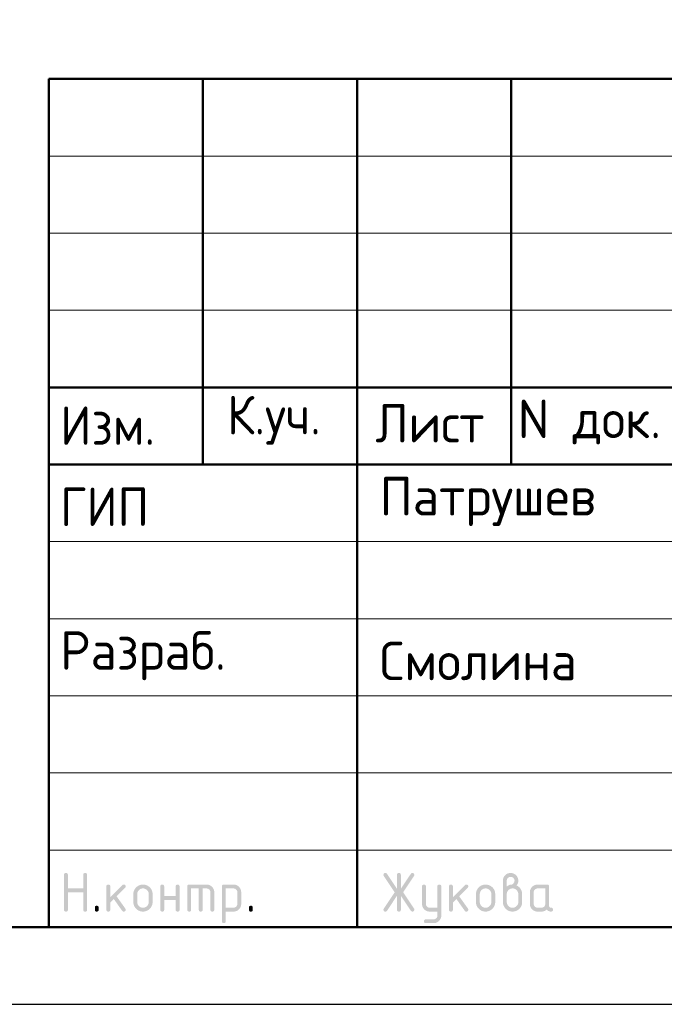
# Model space of a CAD drawing. Header units: millimetres. Extents: x 0 to 50400, y 0 to 35640.
# Tile 5 of 9: x 27374 to 32391, y 0 to 7661. Entities that reach past the tile are written whole.
import ezdxf

# ---------------------------------------------------------------- set-up
doc = ezdxf.new("R2010")
doc.units = ezdxf.units.MM
doc.layers.add('Standard', color=7, linetype='Continuous', lineweight=25)
doc.styles.add('ISOCPEUR', font='txt')

msp = doc.modelspace()

# ---------------------------------------------------------------- hatches: boundary and pattern name
at = {"layer": 'Standard', "linetype": 'Continuous', "lineweight": 25, "transparency": 33554687}
for points in [[(27718.9, 736.5), (27718.9, 1006.5), (27718.9, 1008.4), (27719.1, 1010.1), (27719.4, 1011.7), (27719.8, 1013.1), (27720.3, 1014.5), (27721, 1015.7), (27721.7, 1016.9), (27722.7, 1017.8), (27723.6, 1018.7), (27724.8, 1019.4), (27725.9, 1020.1), (27727.4, 1020.6), (27728.8, 1021.1), (27730.4, 1021.3), (27732, 1021.5), (27733.9, 1021.5), (27735.8, 1021.5), (27737.4, 1021.3), (27739.1, 1021.1), (27740.5, 1020.6), (27741.9, 1020.1), (27743.1, 1019.4), (27744.3, 1018.7), (27745.2, 1017.8), (27746.1, 1016.9), (27746.8, 1015.7), (27747.5, 1014.5), (27748, 1013.1), (27748.5, 1011.7), (27748.7, 1010.1), (27749, 1008.4), (27749, 1006.6), (27749, 901.6), (27868.6, 901.6), (27868.6, 1006.6), (27868.6, 1008.4), (27868.9, 1010.1), (27869.1, 1011.7), (27869.6, 1013.1), (27870, 1014.5), (27870.7, 1015.7), (27871.4, 1016.9), (27872.4, 1017.8), (27873.3, 1018.7), (27874.5, 1019.4), (27875.7, 1020.1), (27877.1, 1020.6), (27878.5, 1021.1), (27880.1, 1021.3), (27881.8, 1021.5), (27883.6, 1021.5), (27885.5, 1021.5), (27887.2, 1021.3), (27888.8, 1021.1), (27890.2, 1020.6), (27891.6, 1020.1), (27892.8, 1019.4), (27894, 1018.7), (27894.9, 1017.8), (27895.9, 1016.9), (27896.6, 1015.7), (27897.3, 1014.5), (27897.7, 1013.1), (27898.2, 1011.7), (27898.4, 1010.1), (27898.7, 1008.4), (27898.7, 1006.5), (27898.7, 736.5), (27898.7, 734.7), (27898.4, 733), (27898.2, 731.4), (27897.7, 730), (27897.3, 728.6), (27896.6, 727.4), (27895.9, 726.2), (27894.9, 725.3), (27894, 724.4), (27892.8, 723.7), (27891.6, 723), (27890.2, 722.5), (27888.8, 722), (27887.2, 721.8), (27885.5, 721.5), (27883.6, 721.5), (27881.8, 721.5), (27880.1, 721.8), (27878.5, 722), (27877.1, 722.5), (27875.7, 723), (27874.5, 723.7), (27873.3, 724.4), (27872.4, 725.3), (27871.4, 726.2), (27870.7, 727.4), (27870, 728.6), (27869.6, 730), (27869.1, 731.4), (27868.9, 733), (27868.6, 734.7), (27868.6, 736.5), (27868.6, 871.5), (27749, 871.5), (27749, 736.5), (27749, 734.7), (27748.7, 733), (27748.5, 731.4), (27748, 730), (27747.5, 728.6), (27746.8, 727.4), (27746.1, 726.2), (27745.2, 725.3), (27744.3, 724.4), (27743.1, 723.7), (27741.9, 723), (27740.5, 722.5), (27739.1, 722), (27737.4, 721.8), (27735.8, 721.5), (27733.9, 721.5), (27732, 721.5), (27730.4, 721.8), (27728.8, 722), (27727.4, 722.5), (27725.9, 723), (27724.8, 723.7), (27723.6, 724.4), (27722.7, 725.3), (27721.7, 726.2), (27721, 727.4), (27720.3, 728.6), (27719.8, 730), (27719.4, 731.4), (27719.1, 733), (27718.9, 734.7)], [(30310.2, 844.4), (30232.8, 728.1), (30231.7, 726.5), (30230.4, 725.2), (30229, 724), (30227.4, 723.2), (30225.8, 722.4), (30224, 721.9), (30222.1, 721.5), (30220, 721.5), (30218.2, 721.5), (30216.6, 721.8), (30215, 722), (30213.6, 722.5), (30212.2, 723), (30211, 723.8), (30209.9, 724.5), (30209, 725.5), (30208, 726.4), (30207.4, 727.7), (30206.7, 728.9), (30206.2, 730.4), (30205.7, 731.8), (30205.5, 733.5), (30205.3, 735.2), (30205.3, 737.2), (30205.3, 739.1), (30205.9, 741.1), (30206.5, 743), (30207.8, 744.9), (30292.1, 871.4), (30207.8, 997.9), (30206.5, 999.9), (30205.9, 1001.8), (30205.3, 1003.8), (30205.3, 1005.9), (30205.3, 1007.8), (30205.5, 1009.5), (30205.7, 1011.3), (30206.2, 1012.7), (30206.7, 1014.2), (30207.4, 1015.4), (30208.1, 1016.6), (30209, 1017.6), (30210, 1018.6), (30211.1, 1019.3), (30212.3, 1020.1), (30213.7, 1020.6), (30215.1, 1021), (30216.8, 1021.3), (30218.4, 1021.5), (30220.3, 1021.5), (30222.3, 1021.5), (30224, 1021.1), (30225.8, 1020.7), (30227.4, 1019.8), (30228.9, 1019), (30230.3, 1017.7), (30231.6, 1016.4), (30232.8, 1014.7), (30310.2, 898.7), (30310.2, 1006.5), (30310.2, 1008.4), (30310.5, 1010.1), (30310.7, 1011.7), (30311.2, 1013.1), (30311.7, 1014.5), (30312.4, 1015.7), (30313.1, 1016.9), (30314, 1017.8), (30314.9, 1018.7), (30316.1, 1019.4), (30317.3, 1020.1), (30318.7, 1020.6), (30320.1, 1021.1), (30321.8, 1021.3), (30323.4, 1021.5), (30325.3, 1021.5), (30327.2, 1021.5), (30328.8, 1021.3), (30330.4, 1021.1), (30331.8, 1020.6), (30333.3, 1020.1), (30334.4, 1019.4), (30335.6, 1018.7), (30336.5, 1017.8), (30337.5, 1016.9), (30338.2, 1015.7), (30338.9, 1014.5), (30339.4, 1013.1), (30339.8, 1011.7), (30340.1, 1010.1), (30340.3, 1008.4), (30340.3, 1006.5), (30340.3, 898.7), (30417.8, 1014.7), (30418.9, 1016.4), (30420.3, 1017.7), (30421.6, 1019), (30423.2, 1019.8), (30424.8, 1020.7), (30426.6, 1021.1), (30428.5, 1021.5), (30430.5, 1021.5), (30432, 1021.5), (30433.4, 1021.3), (30434.9, 1021), (30436.2, 1020.4), (30437.5, 1019.8), (30438.7, 1019), (30439.9, 1018.1), (30441, 1017), (30442, 1015.9), (30442.8, 1014.6), (30443.6, 1013.4), (30444.2, 1012.1), (30444.7, 1010.7), (30445, 1009.3), (30445.3, 1007.9), (30445.3, 1006.3), (30445.3, 1004.1), (30444.6, 1002), (30444, 999.9), (30442.8, 997.9), (30358.5, 871.4), (30442.8, 744.9), (30444, 743), (30444.6, 741), (30445.3, 738.9), (30445.3, 736.8), (30445.3, 735.2), (30445, 733.8), (30444.7, 732.4), (30444.2, 731), (30443.7, 729.7), (30442.9, 728.5), (30442.1, 727.2), (30441.1, 726.1), (30440, 724.9), (30438.8, 724.1), (30437.7, 723.3), (30436.4, 722.7), (30435.1, 722.1), (30433.7, 721.8), (30432.3, 721.5), (30430.7, 721.5), (30428.6, 721.5), (30426.7, 721.9), (30424.8, 722.4), (30423.2, 723.2), (30421.6, 724), (30420.2, 725.2), (30418.9, 726.5), (30417.8, 728.1), (30340.3, 844.4), (30340.3, 736.5), (30340.3, 734.7), (30340.1, 733), (30339.8, 731.4), (30339.4, 730), (30338.9, 728.6), (30338.2, 727.4), (30337.5, 726.2), (30336.5, 725.3), (30335.6, 724.4), (30334.4, 723.6), (30333.3, 723), (30331.8, 722.5), (30330.4, 722), (30328.8, 721.8), (30327.2, 721.5), (30325.3, 721.5), (30323.4, 721.5), (30321.8, 721.8), (30320.1, 722), (30318.7, 722.5), (30317.3, 723), (30316.1, 723.6), (30314.9, 724.4), (30314, 725.3), (30313.1, 726.2), (30312.4, 727.4), (30311.7, 728.6), (30311.2, 730), (30310.7, 731.4), (30310.5, 733), (30310.2, 734.7), (30310.2, 736.5)], [(28078.7, 832.8), (28173, 927.1), (28174.1, 928.1), (28175.3, 929), (28176.5, 929.8), (28177.9, 930.3), (28179.2, 930.8), (28180.6, 931.1), (28182.1, 931.4), (28183.7, 931.4), (28185.6, 931.4), (28187.2, 931.1), (28188.9, 930.9), (28190.3, 930.4), (28191.7, 930), (28192.8, 929.3), (28194, 928.6), (28195, 927.6), (28195.9, 926.7), (28196.6, 925.5), (28197.3, 924.3), (28197.8, 922.9), (28198.2, 921.5), (28198.5, 919.9), (28198.7, 918.3), (28198.7, 916.4), (28198.7, 914.9), (28198.4, 913.5), (28198.1, 912.1), (28197.6, 910.8), (28197, 909.5), (28196.1, 908.3), (28195.3, 907.1), (28194.1, 905.9), (28128.3, 840.1), (28195.7, 745.2), (28197.2, 743.1), (28198, 740.9), (28198.7, 738.7), (28198.7, 736.3), (28198.7, 734.5), (28198.5, 732.8), (28198.2, 731.2), (28197.8, 729.9), (28197.3, 728.5), (28196.6, 727.3), (28195.9, 726.2), (28195, 725.2), (28194, 724.3), (28192.8, 723.6), (28191.7, 722.9), (28190.3, 722.5), (28188.9, 722), (28187.2, 721.8), (28185.6, 721.5), (28183.7, 721.5), (28181.7, 721.5), (28179.9, 721.9), (28178.2, 722.3), (28176.6, 723.1), (28175, 723.9), (28173.7, 725.1), (28172.3, 726.3), (28171.2, 727.9), (28106.7, 818.6), (28078.7, 790.6), (28078.7, 736.5), (28078.7, 734.7), (28078.5, 733), (28078.3, 731.4), (28077.8, 730), (28077.3, 728.6), (28076.6, 727.4), (28075.9, 726.2), (28075, 725.3), (28074, 724.4), (28072.9, 723.7), (28071.7, 723), (28070.3, 722.5), (28068.9, 722), (28067.2, 721.8), (28065.6, 721.5), (28063.7, 721.5), (28061.8, 721.5), (28060.2, 721.8), (28058.5, 722), (28057.1, 722.5), (28055.7, 723), (28054.5, 723.6), (28053.4, 724.4), (28052.4, 725.3), (28051.5, 726.2), (28050.8, 727.4), (28050.1, 728.6), (28049.6, 730), (28049.2, 731.4), (28048.9, 733), (28048.7, 734.7), (28048.7, 736.5), (28048.7, 916.4), (28048.7, 918.3), (28048.9, 919.9), (28049.2, 921.5), (28049.6, 922.9), (28050.1, 924.3), (28050.8, 925.5), (28051.5, 926.7), (28052.4, 927.6), (28053.4, 928.6), (28054.5, 929.3), (28055.7, 930), (28057.1, 930.4), (28058.5, 930.9), (28060.2, 931.1), (28061.8, 931.4), (28063.7, 931.4), (28065.6, 931.4), (28067.2, 931.1), (28068.9, 930.9), (28070.3, 930.4), (28071.7, 930), (28072.9, 929.3), (28074, 928.6), (28075, 927.6), (28075.9, 926.7), (28076.6, 925.5), (28077.3, 924.3), (28077.8, 922.9), (28078.3, 921.5), (28078.5, 919.9), (28078.7, 918.3), (28078.7, 916.4)], [(28498.4, 811.4), (28498.4, 736.5), (28498.4, 734.7), (28498.2, 733), (28497.9, 731.4), (28497.5, 730), (28497, 728.6), (28496.3, 727.4), (28495.6, 726.2), (28494.6, 725.3), (28493.7, 724.4), (28492.5, 723.6), (28491.4, 722.9), (28489.9, 722.5), (28488.5, 722), (28486.9, 721.8), (28485.2, 721.5), (28483.4, 721.5), (28481.5, 721.5), (28479.8, 721.8), (28478.2, 722), (28476.8, 722.5), (28475.4, 723), (28474.2, 723.6), (28473, 724.4), (28472.1, 725.3), (28471.2, 726.2), (28470.5, 727.4), (28469.8, 728.6), (28469.3, 730), (28468.8, 731.4), (28468.6, 733), (28468.3, 734.7), (28468.3, 736.5), (28468.3, 916.4), (28468.3, 918.3), (28468.6, 919.9), (28468.8, 921.5), (28469.3, 922.9), (28469.8, 924.3), (28470.5, 925.5), (28471.2, 926.7), (28472.1, 927.6), (28473, 928.6), (28474.2, 929.3), (28475.4, 930), (28476.8, 930.4), (28478.2, 930.9), (28479.8, 931.1), (28481.5, 931.4), (28483.4, 931.4), (28485.2, 931.4), (28486.9, 931.1), (28488.5, 930.9), (28489.9, 930.4), (28491.4, 930), (28492.5, 929.3), (28493.7, 928.6), (28494.6, 927.6), (28495.6, 926.7), (28496.3, 925.5), (28497, 924.3), (28497.5, 923), (28497.9, 921.5), (28498.2, 919.9), (28498.4, 918.3), (28498.4, 916.4), (28498.4, 841.5), (28588, 841.5), (28588, 916.4), (28588, 918.3), (28588.2, 919.9), (28588.5, 921.5), (28589, 923), (28589.4, 924.3), (28590.1, 925.5), (28590.8, 926.7), (28591.8, 927.6), (28592.7, 928.6), (28593.9, 929.3), (28595.1, 930), (28596.5, 930.4), (28597.9, 930.9), (28599.5, 931.1), (28601.2, 931.4), (28603, 931.4), (28604.9, 931.4), (28606.6, 931.1), (28608.2, 930.9), (28609.6, 930.4), (28611, 930), (28612.2, 929.3), (28613.4, 928.6), (28614.3, 927.6), (28615.2, 926.7), (28615.9, 925.5), (28616.7, 924.3), (28617.1, 922.9), (28617.6, 921.5), (28617.8, 919.9), (28618.1, 918.3), (28618.1, 916.4), (28618.1, 736.5), (28618.1, 734.7), (28617.8, 733), (28617.6, 731.4), (28617.1, 730), (28616.7, 728.6), (28615.9, 727.4), (28615.2, 726.2), (28614.3, 725.3), (28613.4, 724.4), (28612.2, 723.6), (28611, 723), (28609.6, 722.5), (28608.2, 722), (28606.6, 721.8), (28604.9, 721.5), (28603, 721.5), (28601.2, 721.5), (28599.5, 721.8), (28597.9, 722), (28596.5, 722.5), (28595.1, 722.9), (28593.9, 723.6), (28592.7, 724.4), (28591.8, 725.3), (28590.8, 726.2), (28590.1, 727.4), (28589.4, 728.6), (28589, 730), (28588.5, 731.4), (28588.2, 733), (28588, 734.7), (28588, 736.5), (28588, 811.4)], [(28693.2, 931.4), (28828.1, 931.4), (28831.2, 931.4), (28834.2, 931.1), (28837.2, 930.8), (28840.1, 930.3), (28843, 929.7), (28845.7, 928.9), (28848.5, 928.1), (28851.2, 927), (28853.8, 925.9), (28856.4, 924.5), (28858.9, 923.2), (28861.3, 921.5), (28863.7, 919.9), (28866, 918), (28868.3, 916.1), (28870.5, 913.9), (28872.7, 911.7), (28874.6, 909.4), (28876.5, 907.1), (28878.2, 904.7), (28879.8, 902.3), (28881.2, 899.7), (28882.5, 897.2), (28883.6, 894.5), (28884.7, 891.9), (28885.5, 889.1), (28886.4, 886.3), (28886.9, 883.4), (28887.5, 880.6), (28887.7, 877.6), (28888, 874.5), (28888, 871.4), (28888, 736.5), (28888, 734.7), (28887.8, 733), (28887.5, 731.4), (28887.1, 730), (28886.6, 728.6), (28885.9, 727.4), (28885.2, 726.2), (28884.3, 725.3), (28883.3, 724.4), (28882.1, 723.6), (28881, 723), (28879.6, 722.5), (28878.1, 722), (28876.5, 721.8), (28874.9, 721.5), (28873, 721.5), (28871.1, 721.5), (28869.5, 721.8), (28867.8, 722), (28866.4, 722.5), (28865, 722.9), (28863.8, 723.6), (28862.7, 724.4), (28861.7, 725.3), (28860.8, 726.2), (28860.1, 727.4), (28859.4, 728.6), (28858.9, 730), (28858.4, 731.4), (28858.2, 733), (28857.9, 734.7), (28857.9, 736.5), (28857.9, 871.4), (28857.9, 874.5), (28857.4, 877.5), (28856.9, 880.4), (28855.8, 883.1), (28854.7, 885.7), (28853.1, 888.1), (28851.5, 890.5), (28849.3, 892.7), (28847.2, 894.8), (28844.8, 896.5), (28842.4, 898.1), (28839.7, 899.2), (28837.1, 900.2), (28834.1, 900.8), (28831.2, 901.3), (28828, 901.3), (28798.1, 901.3), (28798.1, 736.5), (28798.1, 734.7), (28797.9, 733), (28797.6, 731.4), (28797.2, 730), (28796.7, 728.6), (28796, 727.4), (28795.3, 726.2), (28794.4, 725.3), (28793.4, 724.4), (28792.3, 723.6), (28791.1, 722.9), (28789.7, 722.5), (28788.3, 722), (28786.6, 721.8), (28785, 721.5), (28783.1, 721.5), (28781.2, 721.5), (28779.6, 721.8), (28777.9, 722), (28776.5, 722.5), (28775.1, 722.9), (28773.9, 723.6), (28772.8, 724.4), (28771.8, 725.3), (28770.9, 726.2), (28770.2, 727.4), (28769.5, 728.6), (28769, 730), (28768.5, 731.4), (28768.3, 733), (28768.1, 734.7), (28768.1, 736.5), (28768.1, 901.3), (28708.2, 901.3), (28708.2, 736.5), (28708.2, 734.7), (28708, 733), (28707.8, 731.4), (28707.3, 730), (28706.8, 728.6), (28706.1, 727.4), (28705.4, 726.2), (28704.5, 725.3), (28703.5, 724.4), (28702.4, 723.6), (28701.2, 722.9), (28699.8, 722.5), (28698.4, 722), (28696.7, 721.8), (28695.1, 721.5), (28693.2, 721.5), (28691.3, 721.5), (28689.7, 721.8), (28688, 722), (28686.6, 722.5), (28685.2, 723), (28684, 723.6), (28682.9, 724.4), (28681.9, 725.3), (28681, 726.2), (28680.3, 727.4), (28679.6, 728.6), (28679.1, 730), (28678.7, 731.4), (28678.4, 733), (28678.2, 734.7), (28678.2, 736.5), (28678.2, 916.4), (28678.2, 918.3), (28678.4, 919.9), (28678.6, 921.5), (28679.1, 922.9), (28679.6, 924.3), (28680.3, 925.5), (28681, 926.7), (28681.9, 927.6), (28682.9, 928.6), (28684, 929.3), (28685.2, 930), (28686.6, 930.4), (28688, 930.9), (28689.6, 931.1), (28691.3, 931.4)], [(30625, 691.2), (30625, 721.5), (30565.2, 721.5), (30562, 721.5), (30559, 721.8), (30556, 722.1), (30553.1, 722.6), (30550.2, 723.2), (30547.4, 724), (30544.6, 724.8), (30542, 725.9), (30539.3, 727), (30536.8, 728.4), (30534.2, 729.7), (30531.8, 731.4), (30529.4, 733), (30527.1, 734.9), (30524.8, 736.8), (30522.7, 739), (30520.5, 741.2), (30518.6, 743.5), (30516.7, 745.8), (30515.1, 748.2), (30513.5, 750.7), (30512.1, 753.2), (30510.7, 755.7), (30509.7, 758.4), (30508.6, 761), (30507.8, 763.8), (30507, 766.6), (30506.4, 769.5), (30505.9, 772.4), (30505.6, 775.4), (30505.3, 778.4), (30505.3, 781.5), (30505.3, 916.4), (30505.3, 918.3), (30505.6, 919.9), (30505.8, 921.5), (30506.3, 922.9), (30506.7, 924.3), (30507.4, 925.5), (30508.1, 926.7), (30509.1, 927.6), (30510, 928.6), (30511.2, 929.3), (30512.4, 930), (30513.8, 930.4), (30515.2, 930.9), (30516.8, 931.1), (30518.5, 931.4), (30520.4, 931.4), (30522.2, 931.4), (30523.9, 931.1), (30525.5, 930.9), (30526.9, 930.4), (30528.3, 930), (30529.5, 929.3), (30530.7, 928.6), (30531.6, 927.6), (30532.6, 926.7), (30533.3, 925.5), (30534, 924.3), (30534.4, 923), (30534.9, 921.5), (30535.2, 919.9), (30535.4, 918.3), (30535.4, 916.4), (30535.4, 781.6), (30535.4, 778.5), (30535.9, 775.6), (30536.5, 772.8), (30537.6, 770.2), (30538.7, 767.5), (30540.4, 765.1), (30542, 762.7), (30544.2, 760.4), (30546.4, 758.2), (30548.8, 756.6), (30551.2, 754.9), (30553.9, 753.8), (30556.5, 752.7), (30559.4, 752.2), (30562.2, 751.6), (30565.3, 751.6), (30625, 751.6), (30625, 916.4), (30625, 918.3), (30625.2, 919.9), (30625.5, 921.5), (30625.9, 923), (30626.4, 924.3), (30627.1, 925.5), (30627.8, 926.7), (30628.7, 927.6), (30629.7, 928.6), (30630.9, 929.3), (30632, 930), (30633.4, 930.4), (30634.9, 930.9), (30636.5, 931.1), (30638.1, 931.4), (30640, 931.4), (30641.9, 931.4), (30643.5, 931.1), (30645.2, 930.9), (30646.6, 930.4), (30648, 930), (30649.2, 929.3), (30650.4, 928.6), (30651.3, 927.6), (30652.2, 926.7), (30652.9, 925.5), (30653.6, 924.3), (30654.1, 922.9), (30654.6, 921.5), (30654.8, 919.9), (30655, 918.3), (30655, 916.4), (30655, 691.6), (30655, 688.5), (30654.8, 685.5), (30654.5, 682.5), (30654, 679.6), (30653.4, 676.7), (30652.6, 673.9), (30651.8, 671.2), (30650.8, 668.5), (30649.7, 665.8), (30648.4, 663.3), (30647, 660.8), (30645.4, 658.4), (30643.8, 655.9), (30642, 653.6), (30640.1, 651.3), (30637.9, 649.1), (30635.8, 646.9), (30633.5, 645), (30631.3, 643.1), (30628.9, 641.5), (30626.5, 639.9), (30624, 638.5), (30621.5, 637.1), (30618.9, 636), (30616.2, 634.9), (30613.5, 634.1), (30610.7, 633.3), (30607.9, 632.7), (30605, 632.2), (30602, 631.9), (30599, 631.7), (30595.9, 631.7), (30535.4, 631.7), (30533.5, 631.7), (30531.9, 631.9), (30530.2, 632.1), (30528.8, 632.6), (30527.4, 633.1), (30526.2, 633.8), (30525.1, 634.5), (30524.1, 635.4), (30523.2, 636.4), (30522.5, 637.5), (30521.8, 638.7), (30521.3, 640.1), (30520.9, 641.5), (30520.6, 643.2), (30520.4, 644.8), (30520.4, 646.7), (30520.4, 648.2), (30520.7, 649.6), (30521, 650.9), (30521.5, 652.3), (30522.1, 653.6), (30522.9, 654.8), (30523.8, 656), (30524.9, 657.2), (30526.1, 658.3), (30527.3, 659.2), (30528.5, 660), (30529.8, 660.6), (30531.1, 661.1), (30532.5, 661.4), (30533.9, 661.7), (30535.4, 661.7), (30595.1, 661.7), (30598.3, 661.7), (30601.2, 662.2), (30604.1, 662.8), (30606.8, 663.8), (30609.4, 664.9), (30611.8, 666.4), (30614.2, 668), (30616.4, 670.1), (30618.5, 672.2), (30620.2, 674.6), (30621.8, 676.9), (30622.8, 679.6), (30623.9, 682.2), (30624.5, 685.1), (30625, 688)], [(30745.2, 832.8), (30839.5, 927.1), (30840.6, 928.1), (30841.8, 929), (30843, 929.8), (30844.3, 930.3), (30845.7, 930.8), (30847.1, 931.1), (30848.6, 931.4), (30850.2, 931.4), (30852.1, 931.4), (30853.7, 931.1), (30855.3, 930.9), (30856.7, 930.4), (30858.2, 930), (30859.3, 929.3), (30860.5, 928.6), (30861.4, 927.6), (30862.4, 926.7), (30863.1, 925.5), (30863.8, 924.3), (30864.2, 922.9), (30864.7, 921.5), (30864.9, 919.9), (30865.2, 918.3), (30865.2, 916.4), (30865.2, 914.9), (30864.9, 913.5), (30864.6, 912.1), (30864, 910.8), (30863.5, 909.5), (30862.6, 908.3), (30861.8, 907.1), (30860.6, 905.9), (30794.8, 840.1), (30862.2, 745.2), (30863.7, 743.1), (30864.4, 740.9), (30865.2, 738.7), (30865.2, 736.3), (30865.2, 734.5), (30864.9, 732.8), (30864.7, 731.2), (30864.2, 729.9), (30863.8, 728.5), (30863.1, 727.3), (30862.4, 726.2), (30861.4, 725.2), (30860.5, 724.3), (30859.3, 723.6), (30858.2, 722.9), (30856.7, 722.5), (30855.3, 722), (30853.7, 721.8), (30852.1, 721.5), (30850.2, 721.5), (30848.2, 721.5), (30846.4, 721.9), (30844.7, 722.3), (30843.1, 723.1), (30841.5, 723.9), (30840.2, 725.1), (30838.8, 726.3), (30837.7, 727.9), (30773.2, 818.6), (30745.2, 790.6), (30745.2, 736.5), (30745.2, 734.7), (30745, 733), (30744.7, 731.4), (30744.3, 730), (30743.8, 728.6), (30743.1, 727.4), (30742.4, 726.2), (30741.5, 725.3), (30740.5, 724.4), (30739.4, 723.7), (30738.2, 723), (30736.8, 722.5), (30735.4, 722), (30733.7, 721.8), (30732.1, 721.5), (30730.2, 721.5), (30728.3, 721.5), (30726.7, 721.8), (30725, 722), (30723.6, 722.5), (30722.2, 723), (30721, 723.6), (30719.9, 724.4), (30718.9, 725.3), (30718, 726.2), (30717.3, 727.4), (30716.6, 728.6), (30716.1, 730), (30715.6, 731.4), (30715.4, 733), (30715.2, 734.7), (30715.2, 736.5), (30715.2, 916.4), (30715.2, 918.3), (30715.4, 919.9), (30715.6, 921.5), (30716.1, 922.9), (30716.6, 924.3), (30717.3, 925.5), (30718, 926.7), (30718.9, 927.6), (30719.9, 928.6), (30721, 929.3), (30722.2, 930), (30723.6, 930.4), (30725, 930.9), (30726.7, 931.1), (30728.3, 931.4), (30730.2, 931.4), (30732.1, 931.4), (30733.7, 931.1), (30735.4, 930.9), (30736.8, 930.4), (30738.2, 930), (30739.4, 929.3), (30740.5, 928.6), (30741.5, 927.6), (30742.4, 926.7), (30743.1, 925.5), (30743.8, 924.3), (30744.3, 922.9), (30744.7, 921.5), (30745, 919.9), (30745.2, 918.3), (30745.2, 916.4)], [(27958.8, 751.6), (27958.8, 753.5), (27959, 755.1), (27959.3, 756.8), (27959.7, 758.2), (27960.2, 759.6), (27960.9, 760.8), (27961.6, 761.9), (27962.5, 762.9), (27963.5, 763.8), (27964.7, 764.5), (27965.8, 765.2), (27967.2, 765.7), (27968.6, 766.2), (27970.3, 766.4), (27971.9, 766.6), (27973.8, 766.6), (27975.7, 766.6), (27977.3, 766.4), (27979, 766.2), (27980.4, 765.7), (27981.8, 765.2), (27983, 764.5), (27984.1, 763.8), (27985.1, 762.9), (27986, 761.9), (27986.7, 760.8), (27987.4, 759.6), (27987.9, 758.2), (27988.4, 756.8), (27988.6, 755.1), (27988.8, 753.5), (27988.8, 751.6), (27988.8, 736.6), (27988.8, 734.7), (27988.6, 733), (27988.4, 731.4), (27987.9, 730), (27987.4, 728.6), (27986.7, 727.4), (27986, 726.2), (27985.1, 725.3), (27984.1, 724.4), (27983, 723.7), (27981.8, 723), (27980.4, 722.5), (27979, 722), (27977.3, 721.8), (27975.7, 721.5), (27973.8, 721.5), (27971.9, 721.5), (27970.3, 721.8), (27968.6, 722), (27967.2, 722.5), (27965.8, 723), (27964.7, 723.7), (27963.5, 724.4), (27962.5, 725.3), (27961.6, 726.2), (27960.9, 727.4), (27960.2, 728.6), (27959.7, 730), (27959.3, 731.4), (27959, 733), (27958.8, 734.7), (27958.8, 736.6)], [(29158, 751.6), (29158, 753.5), (29158.2, 755.1), (29158.4, 756.8), (29158.9, 758.2), (29159.4, 759.6), (29160.1, 760.8), (29160.8, 761.9), (29161.7, 762.9), (29162.6, 763.8), (29163.8, 764.5), (29165, 765.2), (29166.4, 765.7), (29167.8, 766.2), (29169.5, 766.4), (29171.1, 766.6), (29173, 766.6), (29174.9, 766.6), (29176.5, 766.4), (29178.1, 766.2), (29179.6, 765.7), (29181, 765.2), (29182.1, 764.5), (29183.3, 763.8), (29184.3, 762.9), (29185.2, 761.9), (29185.9, 760.8), (29186.6, 759.6), (29187.1, 758.2), (29187.5, 756.8), (29187.8, 755.1), (29188, 753.5), (29188, 751.6), (29188, 736.6), (29188, 734.7), (29187.8, 733), (29187.5, 731.4), (29187.1, 730), (29186.6, 728.6), (29185.9, 727.4), (29185.2, 726.2), (29184.3, 725.3), (29183.3, 724.4), (29182.1, 723.7), (29181, 723), (29179.6, 722.5), (29178.1, 722), (29176.5, 721.8), (29174.9, 721.5), (29173, 721.5), (29171.1, 721.5), (29169.5, 721.8), (29167.8, 722), (29166.4, 722.5), (29165, 723), (29163.8, 723.7), (29162.6, 724.4), (29161.7, 725.3), (29160.8, 726.2), (29160.1, 727.4), (29159.4, 728.6), (29158.9, 730), (29158.4, 731.4), (29158.2, 733), (29158, 734.7), (29158, 736.6)]]:
    msp.add_hatch(color=7, dxfattribs=at).paths.add_polyline_path(points, flags=16)
h = msp.add_hatch(color=7, dxfattribs=at)
h.paths.add_polyline_path([(31164.9, 916.5), (31169.6, 920.2), (31174.2, 923), (31178.8, 925.9), (31183.2, 927.7), (31187.5, 929.6), (31191.7, 930.5), (31195.9, 931.5), (31199.9, 931.5), (31202.2, 931.5), (31204.4, 932.1), (31206.7, 932.8), (31208.8, 934.1), (31211, 935.4), (31213.1, 937.4), (31215.1, 939.3), (31217.1, 941.9), (31219.1, 944.4), (31220.5, 946.8), (31222, 949.3), (31222.9, 951.7), (31223.9, 954.1), (31224.4, 956.6), (31224.9, 959), (31224.9, 961.5), (31224.9, 964.6), (31224.3, 967.6), (31223.8, 970.5), (31222.7, 973.2), (31221.6, 975.8), (31220, 978.2), (31218.4, 980.7), (31216.2, 982.8), (31214.1, 985), (31211.7, 986.6), (31209.2, 988.2), (31206.6, 989.3), (31203.9, 990.4), (31201, 990.9), (31198.1, 991.5), (31194.9, 991.5), (31191.8, 991.5), (31188.9, 990.9), (31186, 990.4), (31183.3, 989.3), (31180.7, 988.2), (31178.2, 986.5), (31175.8, 984.9), (31173.6, 982.7), (31171.4, 980.5), (31169.8, 978.1), (31168.2, 975.7), (31167.1, 973), (31166, 970.4), (31165.4, 967.5), (31164.9, 964.6), (31164.9, 961.5)])
h.paths.add_polyline_path([(31239.6, 925.4), (31244.8, 923.3), (31249.4, 920.4), (31254.1, 917.7), (31258.2, 914.2), (31262.2, 910.8), (31265.8, 906.7), (31269.4, 902.6), (31272.4, 897.9), (31275.4, 893.2), (31277.7, 888.3), (31280, 883.3), (31281.5, 878.1), (31283, 873), (31283.8, 867.6), (31284.5, 862.2), (31284.5, 856.5), (31284.5, 796.5), (31284.5, 792.6), (31284.2, 788.9), (31283.9, 785.1), (31283.2, 781.5), (31282.5, 777.8), (31281.5, 774.4), (31280.4, 770.9), (31279.1, 767.6), (31277.7, 764.2), (31276, 761.1), (31274.3, 757.9), (31272.2, 754.9), (31270.2, 751.8), (31267.8, 749), (31265.4, 746.1), (31262.7, 743.4), (31259.9, 740.6), (31257, 738.2), (31254.2, 735.9), (31251.1, 733.8), (31248.1, 731.8), (31244.9, 730.1), (31241.8, 728.4), (31238.5, 727), (31235.2, 725.6), (31231.7, 724.6), (31228.2, 723.6), (31224.7, 722.9), (31221, 722.2), (31217.3, 721.9), (31213.6, 721.5), (31209.7, 721.5), (31205.8, 721.5), (31202, 721.9), (31198.2, 722.2), (31194.6, 722.9), (31191, 723.6), (31187.6, 724.6), (31184.1, 725.7), (31180.8, 727), (31177.4, 728.4), (31174.3, 730.1), (31171.1, 731.8), (31168.1, 733.9), (31165.1, 735.9), (31162.2, 738.3), (31159.3, 740.7), (31156.6, 743.5), (31153.9, 746.2), (31151.5, 749.1), (31149.1, 752), (31147.1, 755), (31145, 758), (31143.3, 761.2), (31141.6, 764.4), (31140.3, 767.7), (31138.9, 771), (31137.9, 774.5), (31136.9, 777.9), (31136.2, 781.6), (31135.5, 785.2), (31135.2, 788.9), (31134.8, 792.6), (31134.8, 796.5), (31134.8, 961.5), (31134.8, 964.7), (31135.1, 967.7), (31135.4, 970.8), (31135.9, 973.7), (31136.5, 976.6), (31137.3, 979.4), (31138.1, 982.1), (31139.2, 984.8), (31140.3, 987.5), (31141.6, 990), (31143, 992.5), (31144.6, 995), (31146.3, 997.4), (31148.2, 999.7), (31150.1, 1002), (31152.3, 1004.2), (31154.5, 1006.3), (31156.8, 1008.2), (31159.1, 1010.1), (31161.5, 1011.8), (31163.9, 1013.4), (31166.4, 1014.7), (31169, 1016.1), (31171.6, 1017.2), (31174.3, 1018.3), (31177, 1019.1), (31179.8, 1019.9), (31182.7, 1020.5), (31185.5, 1021), (31188.5, 1021.3), (31191.5, 1021.5), (31194.7, 1021.5), (31197.8, 1021.5), (31200.8, 1021.3), (31203.9, 1021), (31206.7, 1020.5), (31209.6, 1019.9), (31212.4, 1019.1), (31215.2, 1018.3), (31217.9, 1017.2), (31220.5, 1016.1), (31223, 1014.7), (31225.6, 1013.3), (31228, 1011.7), (31230.4, 1010.1), (31232.7, 1008.1), (31235, 1006.2), (31237.2, 1004), (31239.3, 1001.9), (31241.2, 999.6), (31243.1, 997.3), (31244.7, 994.8), (31246.4, 992.4), (31247.7, 989.9), (31249.1, 987.3), (31250.2, 984.7), (31251.2, 982), (31252.1, 979.2), (31252.9, 976.5), (31253.4, 973.6), (31254, 970.7), (31254.2, 967.7), (31254.5, 964.7), (31254.5, 961.5), (31254.5, 955.9), (31253.6, 950.8), (31252.6, 945.7), (31250.8, 941.1), (31248.9, 936.6), (31246.1, 932.7), (31243.4, 928.8)], flags=16)
h.paths.add_polyline_path([(31254.5, 796.6), (31254.5, 856.6), (31254.5, 861.2), (31253.7, 865.5), (31252.9, 869.9), (31251.2, 873.8), (31249.6, 877.8), (31247.2, 881.4), (31244.7, 885.1), (31241.5, 888.4), (31238.2, 891.7), (31234.6, 894.1), (31231, 896.6), (31227, 898.3), (31223.1, 899.9), (31218.7, 900.7), (31214.4, 901.6), (31209.7, 901.6), (31205, 901.6), (31200.7, 900.7), (31196.3, 899.9), (31192.4, 898.3), (31188.4, 896.6), (31184.8, 894.1), (31181.1, 891.7), (31177.9, 888.4), (31174.6, 885.1), (31172.2, 881.4), (31169.8, 877.8), (31168.1, 873.8), (31166.5, 869.9), (31165.7, 865.5), (31164.9, 861.2), (31164.9, 856.6), (31164.9, 796.6), (31164.9, 791.9), (31165.7, 787.5), (31166.5, 783.2), (31168.1, 779.2), (31169.8, 775.2), (31172.2, 771.6), (31174.6, 767.9), (31177.9, 764.7), (31181.1, 761.4), (31184.8, 758.9), (31188.4, 756.5), (31192.4, 754.9), (31196.3, 753.2), (31200.7, 752.4), (31205, 751.6), (31209.7, 751.6), (31214.4, 751.6), (31218.7, 752.4), (31223.1, 753.2), (31227, 754.9), (31231, 756.5), (31234.6, 759), (31238.2, 761.5), (31241.5, 764.8), (31244.7, 768.1), (31247.2, 771.7), (31249.6, 775.3), (31251.2, 779.3), (31252.9, 783.3), (31253.7, 787.6), (31254.5, 791.9)])
h = msp.add_hatch(color=7, dxfattribs=at)
h.paths.add_polyline_path([(28258.5, 796.5), (28258.5, 856.4), (28258.5, 860.3), (28258.8, 864.1), (28259.2, 867.8), (28259.9, 871.4), (28260.6, 875), (28261.6, 878.5), (28262.6, 881.9), (28264, 885.2), (28265.3, 888.6), (28267.1, 891.7), (28268.8, 894.9), (28270.8, 897.9), (28272.9, 901), (28275.3, 903.8), (28277.7, 906.7), (28280.4, 909.5), (28283.1, 912.2), (28286, 914.6), (28288.9, 917), (28291.9, 919.1), (28294.9, 921.1), (28298.1, 922.8), (28301.3, 924.5), (28304.6, 925.9), (28307.9, 927.3), (28311.4, 928.3), (28314.8, 929.3), (28318.4, 930), (28322, 930.7), (28325.7, 931), (28329.5, 931.4), (28333.4, 931.4), (28337.3, 931.4), (28341.1, 931), (28344.9, 930.7), (28348.5, 930), (28352.2, 929.3), (28355.6, 928.3), (28359.1, 927.3), (28362.4, 926), (28365.8, 924.6), (28368.9, 922.9), (28372.1, 921.2), (28375.1, 919.2), (28378.1, 917.1), (28381, 914.8), (28383.9, 912.4), (28386.6, 909.7), (28389.3, 907), (28391.6, 904.1), (28394, 901.2), (28396, 898.2), (28398.1, 895.2), (28399.8, 892), (28401.5, 888.9), (28402.8, 885.5), (28404.2, 882.2), (28405.2, 878.7), (28406.2, 875.2), (28406.9, 871.6), (28407.6, 868), (28407.9, 864.2), (28408.2, 860.4), (28408.2, 856.4), (28408.2, 796.5), (28408.2, 792.6), (28407.9, 788.9), (28407.5, 785.1), (28406.9, 781.5), (28406.2, 777.9), (28405.2, 774.4), (28404.1, 771), (28402.8, 767.7), (28401.4, 764.4), (28399.7, 761.2), (28398, 758), (28395.9, 755), (28393.9, 752), (28391.5, 749.1), (28389.1, 746.2), (28386.3, 743.5), (28383.6, 740.7), (28380.7, 738.3), (28377.8, 735.9), (28374.8, 733.9), (28371.8, 731.8), (28368.6, 730.1), (28365.5, 728.4), (28362.2, 727), (28358.8, 725.6), (28355.4, 724.6), (28351.9, 723.6), (28348.3, 722.9), (28344.7, 722.2), (28341, 721.9), (28337.3, 721.5), (28333.4, 721.5), (28329.5, 721.5), (28325.7, 721.9), (28322, 722.2), (28318.4, 722.9), (28314.8, 723.6), (28311.4, 724.6), (28307.9, 725.6), (28304.6, 727), (28301.3, 728.4), (28298.1, 730.1), (28294.9, 731.8), (28291.9, 733.9), (28288.9, 735.9), (28286, 738.3), (28283.1, 740.7), (28280.4, 743.5), (28277.7, 746.2), (28275.3, 749.1), (28272.9, 752), (28270.8, 755), (28268.8, 758), (28267.1, 761.2), (28265.3, 764.4), (28264, 767.7), (28262.6, 771), (28261.6, 774.4), (28260.6, 777.9), (28259.9, 781.5), (28259.2, 785.1), (28258.8, 788.9), (28258.5, 792.6)], flags=16)
h.paths.add_polyline_path([(28378.2, 796.6), (28378.2, 856.6), (28378.2, 861.2), (28377.4, 865.5), (28376.5, 869.9), (28374.9, 873.8), (28373.2, 877.8), (28370.8, 881.4), (28368.3, 885.1), (28365.1, 888.4), (28361.8, 891.7), (28358.1, 894.1), (28354.5, 896.6), (28350.6, 898.3), (28346.6, 899.9), (28342.3, 900.7), (28338, 901.6), (28333.4, 901.6), (28328.7, 901.6), (28324.4, 900.7), (28320.1, 899.9), (28316.2, 898.3), (28312.2, 896.6), (28308.6, 894.1), (28305, 891.7), (28301.7, 888.4), (28298.4, 885.1), (28295.9, 881.4), (28293.5, 877.8), (28291.8, 873.8), (28290.2, 869.9), (28289.4, 865.5), (28288.6, 861.2), (28288.6, 856.6), (28288.6, 796.6), (28288.6, 791.9), (28289.4, 787.5), (28290.2, 783.2), (28291.8, 779.2), (28293.4, 775.2), (28295.9, 771.6), (28298.3, 767.9), (28301.6, 764.7), (28304.8, 761.4), (28308.4, 758.9), (28312.1, 756.5), (28316, 754.9), (28320, 753.2), (28324.3, 752.4), (28328.7, 751.6), (28333.4, 751.6), (28338, 751.6), (28342.3, 752.4), (28346.6, 753.2), (28350.6, 754.9), (28354.5, 756.5), (28358.1, 759), (28361.8, 761.5), (28365.1, 764.8), (28368.3, 768.1), (28370.8, 771.7), (28373.2, 775.3), (28374.9, 779.3), (28376.5, 783.3), (28377.4, 787.6), (28378.2, 791.9)])
h = msp.add_hatch(color=7, dxfattribs=at)
h.paths.add_polyline_path([(28948.1, 916.4), (28948.1, 918.3), (28948.4, 919.9), (28948.6, 921.5), (28949.1, 922.9), (28949.5, 924.3), (28950.2, 925.5), (28950.9, 926.7), (28951.9, 927.6), (28952.8, 928.6), (28954, 929.3), (28955.1, 930), (28956.5, 930.4), (28957.9, 930.9), (28959.6, 931.1), (28961.2, 931.4), (28963.1, 931.4), (29038, 931.4), (29041.1, 931.4), (29044.1, 931.1), (29047.2, 930.8), (29050.1, 930.3), (29052.9, 929.8), (29055.7, 928.9), (29058.5, 928.1), (29061.2, 927), (29063.8, 925.9), (29066.4, 924.6), (29068.9, 923.2), (29071.3, 921.6), (29073.7, 920), (29076, 918.1), (29078.3, 916.2), (29080.5, 914), (29082.7, 911.8), (29084.6, 909.5), (29086.5, 907.2), (29088.1, 904.8), (29089.7, 902.4), (29091.1, 899.9), (29092.4, 897.3), (29093.5, 894.7), (29094.6, 892), (29095.4, 889.2), (29096.2, 886.5), (29096.8, 883.5), (29097.3, 880.6), (29097.6, 877.6), (29097.8, 874.6), (29097.8, 871.4), (29097.8, 781.5), (29097.8, 778.4), (29097.6, 775.4), (29097.3, 772.4), (29096.8, 769.5), (29096.2, 766.6), (29095.4, 763.8), (29094.6, 761), (29093.5, 758.4), (29092.4, 755.7), (29091.1, 753.2), (29089.7, 750.7), (29088.1, 748.2), (29086.5, 745.8), (29084.6, 743.5), (29082.7, 741.2), (29080.5, 739), (29078.3, 736.8), (29076, 734.9), (29073.8, 733), (29071.3, 731.4), (29068.9, 729.7), (29066.4, 728.4), (29063.9, 727), (29061.2, 725.9), (29058.6, 724.8), (29055.8, 724), (29053, 723.2), (29050.1, 722.6), (29047.2, 722.1), (29044.2, 721.8), (29041.1, 721.5), (29038, 721.5), (28978.2, 721.5), (28978.2, 646.6), (28978.2, 644.8), (28977.9, 643.1), (28977.7, 641.5), (28977.2, 640.1), (28976.8, 638.7), (28976.1, 637.5), (28975.4, 636.3), (28974.4, 635.4), (28973.5, 634.5), (28972.3, 633.8), (28971.1, 633.1), (28969.7, 632.6), (28968.3, 632.1), (28966.7, 631.9), (28965, 631.7), (28963.1, 631.7), (28961.3, 631.7), (28959.6, 631.9), (28958, 632.1), (28956.6, 632.6), (28955.2, 633.1), (28954, 633.8), (28952.8, 634.5), (28951.9, 635.4), (28950.9, 636.3), (28950.2, 637.5), (28949.5, 638.7), (28949.1, 640.1), (28948.6, 641.5), (28948.4, 643.1), (28948.1, 644.8), (28948.1, 646.6)], flags=16)
h.paths.add_polyline_path([(28978.2, 901.3), (28978.2, 751.6), (29037.9, 751.6), (29041, 751.6), (29043.9, 752.1), (29046.8, 752.7), (29049.4, 753.8), (29052.1, 754.9), (29054.5, 756.5), (29056.9, 758.1), (29059.1, 760.3), (29061.3, 762.5), (29062.9, 764.9), (29064.5, 767.4), (29065.6, 770), (29066.7, 772.7), (29067.2, 775.5), (29067.8, 778.4), (29067.8, 781.5), (29067.8, 871.4), (29067.8, 874.6), (29067.2, 877.5), (29066.7, 880.4), (29065.6, 883.1), (29064.6, 885.7), (29062.9, 888.1), (29061.3, 890.5), (29059.2, 892.7), (29057, 894.9), (29054.6, 896.5), (29052.2, 898.1), (29049.6, 899.2), (29046.9, 900.2), (29044, 900.8), (29041.1, 901.3), (29037.9, 901.3)])
h = msp.add_hatch(color=7, dxfattribs=at)
h.paths.add_polyline_path([(30925, 796.5), (30925, 856.4), (30925, 860.3), (30925.3, 864.1), (30925.7, 867.8), (30926.4, 871.4), (30927, 875), (30928.1, 878.5), (30929.1, 881.9), (30930.5, 885.2), (30931.8, 888.6), (30933.6, 891.7), (30935.3, 894.9), (30937.3, 897.9), (30939.4, 901), (30941.8, 903.8), (30944.2, 906.7), (30946.9, 909.5), (30949.6, 912.2), (30952.5, 914.6), (30955.4, 917), (30958.4, 919.1), (30961.4, 921.1), (30964.6, 922.8), (30967.8, 924.5), (30971.1, 925.9), (30974.4, 927.3), (30977.8, 928.3), (30981.3, 929.3), (30984.9, 930), (30988.5, 930.7), (30992.2, 931), (30996, 931.4), (30999.9, 931.4), (31003.8, 931.4), (31007.6, 931), (31011.4, 930.7), (31015, 930), (31018.6, 929.3), (31022.1, 928.3), (31025.6, 927.3), (31028.9, 926), (31032.2, 924.6), (31035.4, 922.9), (31038.6, 921.2), (31041.6, 919.2), (31044.6, 917.1), (31047.5, 914.8), (31050.3, 912.4), (31053, 909.7), (31055.8, 907), (31058.1, 904.1), (31060.5, 901.2), (31062.5, 898.2), (31064.6, 895.2), (31066.3, 892), (31068, 888.9), (31069.3, 885.5), (31070.7, 882.2), (31071.7, 878.7), (31072.7, 875.2), (31073.4, 871.6), (31074, 868), (31074.4, 864.2), (31074.7, 860.4), (31074.7, 856.4), (31074.7, 796.5), (31074.7, 792.6), (31074.4, 788.9), (31074, 785.1), (31073.3, 781.5), (31072.7, 777.9), (31071.6, 774.4), (31070.6, 771), (31069.2, 767.7), (31067.9, 764.4), (31066.2, 761.2), (31064.5, 758), (31062.4, 755), (31060.3, 752), (31058, 749.1), (31055.6, 746.2), (31052.8, 743.5), (31050.1, 740.7), (31047.2, 738.3), (31044.3, 735.9), (31041.3, 733.9), (31038.3, 731.8), (31035.1, 730.1), (31031.9, 728.4), (31028.6, 727), (31025.3, 725.6), (31021.9, 724.6), (31018.4, 723.6), (31014.8, 722.9), (31011.2, 722.2), (31007.5, 721.9), (31003.7, 721.5), (30999.9, 721.5), (30996, 721.5), (30992.2, 721.9), (30988.5, 722.2), (30984.9, 722.9), (30981.3, 723.6), (30977.8, 724.6), (30974.4, 725.6), (30971.1, 727), (30967.8, 728.4), (30964.6, 730.1), (30961.4, 731.8), (30958.4, 733.9), (30955.4, 735.9), (30952.5, 738.3), (30949.6, 740.7), (30946.9, 743.5), (30944.2, 746.2), (30941.8, 749.1), (30939.4, 752), (30937.3, 755), (30935.3, 758), (30933.6, 761.2), (30931.8, 764.4), (30930.5, 767.7), (30929.1, 771), (30928.1, 774.4), (30927, 777.9), (30926.4, 781.5), (30925.7, 785.1), (30925.3, 788.9), (30925, 792.6)], flags=16)
h.paths.add_polyline_path([(31044.7, 796.6), (31044.7, 856.6), (31044.7, 861.2), (31043.8, 865.5), (31043, 869.9), (31041.4, 873.8), (31039.7, 877.8), (31037.3, 881.4), (31034.8, 885.1), (31031.5, 888.4), (31028.3, 891.7), (31024.6, 894.1), (31021, 896.6), (31017.1, 898.3), (31013.1, 899.9), (31008.8, 900.7), (31004.5, 901.6), (30999.9, 901.6), (30995.2, 901.6), (30990.9, 900.7), (30986.6, 899.9), (30982.7, 898.3), (30978.7, 896.6), (30975.1, 894.1), (30971.5, 891.7), (30968.2, 888.4), (30964.9, 885.1), (30962.4, 881.4), (30960, 877.8), (30958.3, 873.8), (30956.7, 869.9), (30955.9, 865.5), (30955, 861.2), (30955, 856.6), (30955, 796.6), (30955, 791.9), (30955.9, 787.5), (30956.7, 783.2), (30958.3, 779.2), (30959.9, 775.2), (30962.4, 771.6), (30964.8, 767.9), (30968.1, 764.7), (30971.3, 761.4), (30974.9, 758.9), (30978.5, 756.5), (30982.5, 754.9), (30986.5, 753.2), (30990.8, 752.4), (30995.2, 751.6), (30999.9, 751.6), (31004.5, 751.6), (31008.8, 752.4), (31013.1, 753.2), (31017.1, 754.9), (31021, 756.5), (31024.6, 759), (31028.3, 761.5), (31031.5, 764.8), (31034.8, 768.1), (31037.3, 771.7), (31039.7, 775.3), (31041.4, 779.3), (31043, 783.3), (31043.8, 787.6), (31044.7, 791.9)])
h = msp.add_hatch(color=7, dxfattribs=at)
h.paths.add_polyline_path([(31464.3, 901.3), (31404.6, 901.3), (31401.5, 901.3), (31398.6, 900.8), (31395.7, 900.2), (31393.1, 899.1), (31390.4, 898), (31388, 896.4), (31385.6, 894.8), (31383.4, 892.6), (31381.2, 890.4), (31379.6, 888), (31378, 885.6), (31376.9, 882.9), (31375.8, 880.3), (31375.3, 877.4), (31374.7, 874.5), (31374.7, 871.4), (31374.7, 781.5), (31374.7, 778.5), (31375.3, 775.6), (31375.8, 772.8), (31376.9, 770.1), (31378, 767.5), (31379.7, 765.1), (31381.3, 762.7), (31383.5, 760.4), (31385.7, 758.2), (31388.2, 756.6), (31390.6, 754.9), (31393.2, 753.8), (31395.8, 752.7), (31398.7, 752.2), (31401.5, 751.6), (31404.6, 751.6), (31434.5, 751.6), (31437.6, 751.6), (31440.4, 752.1), (31443.3, 752.7), (31446, 753.8), (31448.6, 754.9), (31451, 756.5), (31453.4, 758.1), (31455.6, 760.3), (31457.8, 762.5), (31459.4, 764.9), (31461.1, 767.4), (31462.1, 770), (31463.2, 772.7), (31463.8, 775.5), (31464.3, 778.4), (31464.3, 781.5)])
h.paths.add_polyline_path([(31524.4, 736.5), (31524.4, 734.7), (31524.1, 733), (31523.9, 731.4), (31523.4, 730), (31523, 728.6), (31522.3, 727.4), (31521.6, 726.2), (31520.6, 725.3), (31519.7, 724.4), (31518.5, 723.6), (31517.4, 723), (31515.9, 722.5), (31514.5, 722), (31512.9, 721.8), (31511.2, 721.5), (31509.4, 721.5), (31504.2, 721.5), (31499.4, 722.5), (31494.6, 723.5), (31490.4, 725.5), (31486.1, 727.5), (31482.3, 730.5), (31478.4, 733.5), (31475.1, 737.4), (31471, 733.5), (31466.4, 730.5), (31461.7, 727.5), (31456.7, 725.5), (31451.6, 723.5), (31446, 722.5), (31440.5, 721.5), (31434.5, 721.5), (31404.6, 721.5), (31401.4, 721.5), (31398.4, 721.8), (31395.4, 722.1), (31392.4, 722.6), (31389.5, 723.2), (31386.8, 724), (31384, 724.8), (31381.3, 725.9), (31378.7, 727), (31376.1, 728.3), (31373.6, 729.7), (31371.2, 731.3), (31368.8, 732.9), (31366.5, 734.8), (31364.2, 736.7), (31362, 738.9), (31359.8, 741.1), (31357.9, 743.4), (31356, 745.7), (31354.4, 748.1), (31352.8, 750.5), (31351.4, 753), (31350.1, 755.6), (31349, 758.2), (31347.9, 760.9), (31347.1, 763.7), (31346.3, 766.5), (31345.7, 769.4), (31345.2, 772.3), (31344.9, 775.3), (31344.7, 778.3), (31344.7, 781.5), (31344.7, 871.4), (31344.7, 874.6), (31344.9, 877.6), (31345.2, 880.6), (31345.7, 883.5), (31346.3, 886.5), (31347.1, 889.2), (31347.9, 892), (31349, 894.7), (31350.1, 897.3), (31351.4, 899.9), (31352.8, 902.4), (31354.4, 904.8), (31356, 907.2), (31357.9, 909.5), (31359.8, 911.8), (31362, 914), (31364.2, 916.2), (31366.5, 918.1), (31368.8, 920), (31371.2, 921.6), (31373.6, 923.2), (31376.1, 924.6), (31378.7, 925.9), (31381.3, 927), (31384, 928.1), (31386.8, 928.9), (31389.5, 929.8), (31392.4, 930.3), (31395.4, 930.8), (31398.4, 931.1), (31401.4, 931.4), (31404.6, 931.4), (31479.4, 931.4), (31481.3, 931.4), (31482.9, 931.1), (31484.6, 930.9), (31486, 930.4), (31487.4, 930), (31488.5, 929.3), (31489.7, 928.6), (31490.6, 927.6), (31491.6, 926.7), (31492.3, 925.5), (31493, 924.3), (31493.4, 922.9), (31493.9, 921.5), (31494.1, 919.9), (31494.4, 918.3), (31494.4, 916.4), (31494.4, 766.5), (31494.4, 764.6), (31494.6, 763), (31494.9, 761.4), (31495.3, 759.9), (31495.8, 758.5), (31496.5, 757.4), (31497.2, 756.2), (31498.1, 755.3), (31499.1, 754.3), (31500.2, 753.6), (31501.4, 752.9), (31502.8, 752.5), (31504.2, 752), (31505.9, 751.8), (31507.5, 751.5), (31509.4, 751.5), (31511.2, 751.5), (31512.9, 751.3), (31514.5, 751), (31515.9, 750.6), (31517.3, 750.1), (31518.5, 749.4), (31519.7, 748.7), (31520.6, 747.8), (31521.6, 746.8), (31522.3, 745.7), (31523, 744.5), (31523.4, 743.1), (31523.9, 741.7), (31524.1, 740), (31524.4, 738.4)], flags=16)

# ---------------------------------------------------------------- linework, layer by layer
at = {"layer": 'Standard', "color": 7, "linetype": 'Continuous', "lineweight": 50, "transparency": 33554687}
for p, q in [((27600, 600), (27600, 7200)), ((27600, 7200), (49800, 7200)), ((28800, 4200), (28800, 7200)), ((30000, 600), (30000, 7200)), ((31200, 4200), (31200, 7200)), ((27600, 4800), (35400, 4800)), ((27600, 4800), (35400, 4800)), ((27600, 4200), (35400, 4200)), ((27600, 4200), (35400, 4200))]:
    msp.add_line(p, q, dxfattribs=at)
at = {"layer": 'Standard', "color": 7, "linetype": 'Continuous', "lineweight": 13, "transparency": 33554687}
for p, q in [((27600, 6600), (35400, 6600)), ((27600, 6000), (35400, 6000)), ((27600, 5400), (35400, 5400)), ((27600, 3600), (35400, 3600)), ((27600, 3000), (35400, 3000)), ((27600, 3000), (35400, 3000)), ((27600, 2400), (35400, 2400)), ((27600, 2400), (35400, 2400)), ((27600, 1800), (35400, 1800)), ((27600, 1200), (35400, 1200))]:
    msp.add_line(p, q, dxfattribs=at)
at = {"layer": 'Standard', "color": 7, "linetype": 'Continuous', "lineweight": 25, "transparency": 33554687}
msp.add_line((27600, 600), (49800, 600), dxfattribs=at)
msp.add_line((27600, 600), (49800, 600), dxfattribs=at)
msp.add_line((27600, 600), (49800, 600), dxfattribs=at)
msp.add_lwpolyline([(0, 0), (50400, 0), (50400, 35640), (0, 35640), (0, 0)], close=True, dxfattribs=at)
at = {"layer": 'Standard', "color": 7, "linetype": 'Continuous', "lineweight": 50, "transparency": 33554687}
msp.add_lwpolyline([(2400, 35040), (49800, 35040), (49800, 600), (2400, 600), (2400, 35040)], close=True, dxfattribs=at)

# ---------------------------------------------------------------- texts
at = {"layer": 'Standard', "color": 7, "linetype": 'Continuous', "lineweight": 25, "transparency": 33554687, "char_height": 300, "attachment_point": 7, "style": 'ISOCPEUR'}
for s, insert, width in [('\\W0.93;Изм.', (27688.8, 4353), 903.476), ('\\W0.93;К.уч.', (28987.2, 4353), 979.214), ('\\W0.94;Лист', (30143, 4371.4), 1040.312), ('\\W0.95;N док.', (31251, 4356.8), 1281.75), ('\\W0.92;ГИП', (27688.8, 3721.5), 827.543), ('\\W0.97;Патрушев', (30175.3, 3721.5), 2004.223), ('\\W0.96;Разраб.', (27688.8, 2521.5), 1567.875), ('\\W0.96;Смолина', (30175.3, 2521.5), 1673.185)]:
    msp.add_mtext(s, dxfattribs=dict(at, insert=insert, width=width))

doc.saveas('drawing.dxf')
